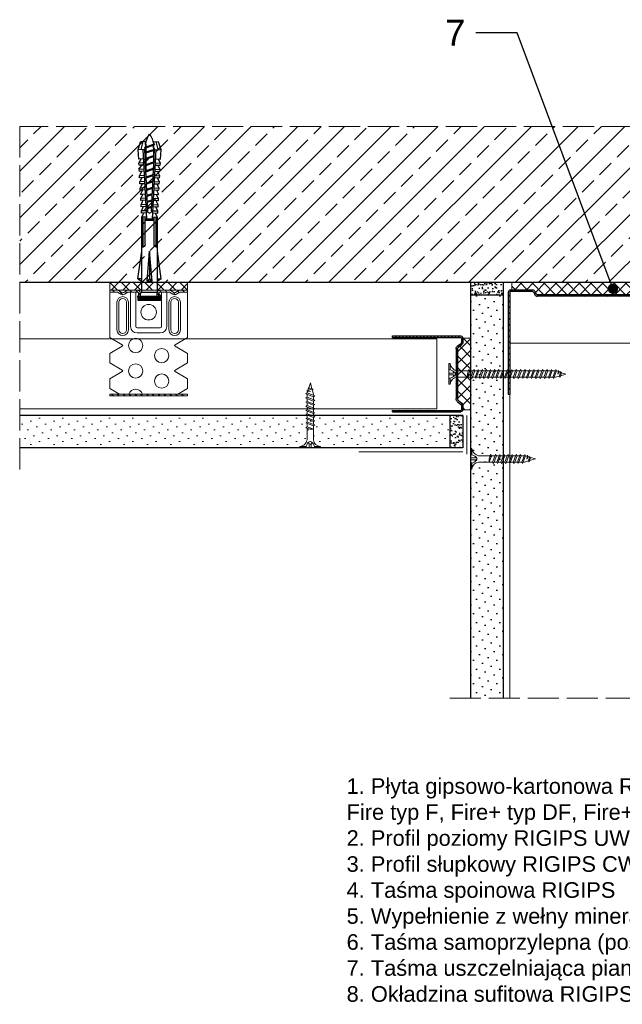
# Model space of a CAD drawing. Header units: millimetres. Extents: x 1839 to 3946, y 484 to 1425.
# Tile 14 of 15: x 3470 to 3702, y 1046 to 1425. Entities that reach past the tile are written whole.
import ezdxf
from ezdxf import colors
from ezdxf.entities.mleader import LeaderData, LeaderLine
from ezdxf.math import Vec2, Vec3

# ---------------------------------------------------------------- set-up
doc = ezdxf.new("R2010")
doc.units = ezdxf.units.MM
doc.linetypes.add('ACAD_ISO02W100', pattern=[15, 12, -3])
for name, color, linetype, lineweight in [('_RIGIPS AKCESORIA', 7, 'Continuous', 18), ('_RIGIPS G-K', 7, 'Continuous', 25), ('_RIGIPS PROFIL', 7, 'Continuous', 18), ('KRESKOWANIE', 7, 'Continuous', 9), ('OPISY', 7, 'Continuous', 9), ('PRZERYWANA', 7, 'ACAD_ISO02W100', 9)]:
    doc.layers.add(name, color=color, linetype=linetype, lineweight=lineweight)
doc.styles.get("Standard").update_dxf_attribs({"font": 'arial.ttf'})

# ---------------------------------------------------------------- blocks, each defined once
blk = doc.blocks.new('UW 100 ULTRASTIL')
h = blk.add_hatch()
h.set_pattern_fill('ANSI31', color=256, scale=0.5, style=0)
h.paths.add_polyline_path([(166.82, 2.35), (89.14, 2.35, 0.286951), (88.24, 1.79), (87.91, 1.11, -0.286951), (87.01, 0.55), (78.78, 0.55, -0.414214), (78.53, 0.8), (78.53, 40), (77.98, 40), (77.98, 0.8, 0.414214), (78.78, 0), (87.35, 0, 0.286951), (88.25, 0.56), (88.58, 1.24, -0.286951), (89.48, 1.8), (166.48, 1.8, -0.286951), (167.38, 1.24), (167.71, 0.56, 0.286951), (168.61, 0), (177.18, 0, 0.414214), (177.98, 0.8), (177.98, 40), (177.43, 40), (177.43, 0.8, -0.414214), (177.18, 0.55), (168.95, 0.55, -0.286951), (168.05, 1.11), (167.72, 1.79, 0.286951)])
for p, q in [((77.98, 0.8), (77.98, 40)), ((77.98, 40), (78.53, 40)), ((78.53, 0.8), (78.53, 40)), ((177.43, 0.8), (177.43, 40)), ((177.98, 40), (177.43, 40)), ((177.98, 0.8), (177.98, 40)), ((78.78, 0.55), (87.01, 0.55)), ((78.78, 0), (87.35, 0)), ((87.91, 1.11), (88.24, 1.79)), ((88.25, 0.56), (88.58, 1.24)), ((89.14, 2.35), (166.82, 2.35)), ((89.48, 1.8), (166.48, 1.8)), ((167.71, 0.56), (167.38, 1.24)), ((168.05, 1.11), (167.72, 1.79)), ((168.61, 0), (177.18, 0)), ((168.95, 0.55), (177.18, 0.55))]:
    blk.add_line(p, q)
for centre, radius, start, end in [((78.78, 0.8), 0.8, 180, 270), ((78.78, 0.8), 0.25, 180, 270), ((87.01, 1.55), 1, 270, 334.0435), ((87.35, 1), 1, 270, 334.0435), ((89.14, 1.35), 1, 90, 154.0435), ((89.48, 0.8), 1, 90, 154.0435), ((166.48, 0.8), 1, 25.9565, 90), ((166.82, 1.35), 1, 25.9565, 90), ((168.61, 1), 1, 205.9565, 270), ((168.95, 1.55), 1, 205.9565, 270), ((177.18, 0.8), 0.8, 270, 0), ((177.18, 0.8), 0.25, 270, 0)]:
    blk.add_arc(centre, radius, start, end)
blk = doc.blocks.new('TN 25')
at = {"layer": '_RIGIPS AKCESORIA'}
for p, q in [((0, -0.84), (0, 7.16)), ((0, 7.16), (0.46, 7.16)), ((0.46, 4.78), (0, 4.78)), ((0.46, 7.16), (0.46, 4.78)), ((1.77, 3.5), (1.77, 4.2)), ((3.02, 4.46), (8.47, 4.46)), ((7.12, 4.46), (7.12, 3.18)), ((8.03, 2.01), (7.12, 4.46)), ((8.47, 4.46), (8.79, 5)), ((9.61, 1.51), (8.47, 4.46)), ((8.79, 5), (9.93, 2.01)), ((9, 4.46), (10.1, 4.46)), ((10.1, 4.46), (10.41, 5)), ((11.23, 1.51), (10.1, 4.46)), ((10.41, 5), (11.56, 2.01)), ((10.62, 4.46), (11.67, 4.46)), ((11.67, 4.46), (11.99, 5)), ((12.81, 1.51), (11.67, 4.46)), ((11.99, 5), (13.14, 2.01)), ((12.2, 4.46), (13.21, 4.46)), ((13.21, 4.46), (13.52, 5)), ((14.34, 1.51), (13.21, 4.46)), ((13.52, 5), (14.67, 2.01)), ((13.73, 4.46), (14.8, 4.46)), ((14.8, 4.46), (15.12, 5)), ((15.94, 1.51), (14.8, 4.46)), ((15.12, 5), (16.26, 2.01)), ((15.33, 4.46), (16.42, 4.46)), ((16.42, 4.46), (16.73, 5)), ((17.55, 1.51), (16.42, 4.46)), ((16.73, 5), (17.88, 2.01)), ((16.94, 4.46), (17.99, 4.46)), ((17.99, 4.46), (18.31, 5)), ((19.13, 1.51), (17.99, 4.46)), ((18.31, 5), (19.45, 2.01)), ((18.52, 4.46), (19.68, 4.46)), ((19.68, 4.46), (20, 5)), ((20.82, 1.51), (19.68, 4.46)), ((20, 5), (21.14, 2.01)), ((20.21, 4.46), (20.7, 4.46)), ((20.7, 4.46), (22.28, 3.98)), ((22.28, 3.98), (22.56, 4.37)), ((22.7, 2.36), (22.28, 3.98)), ((22.56, 4.37), (23.03, 2.71)), ((22.71, 3.85), (25, 3.24)), ((0, 3.5), (1.77, 3.5)), ((0, 2.83), (1.77, 2.83)), ((0.46, 1.64), (0, 1.64)), ((0.46, -0.84), (0.46, 1.64)), ((1.77, 2.83), (1.77, 2.18)), ((7.49, 2.01), (3.55, 2.01)), ((7.12, 3.18), (7.65, 1.53)), ((7.65, 1.53), (8.03, 2.01)), ((9.41, 2.01), (8.03, 2.01)), ((9.93, 2.01), (9.61, 1.51)), ((11.04, 2.01), (9.93, 2.01)), ((11.56, 2.01), (11.23, 1.51)), ((12.61, 2.01), (11.56, 2.01)), ((13.14, 2.01), (12.81, 1.51)), ((14.15, 2.01), (13.14, 2.01)), ((14.67, 2.01), (14.34, 1.51)), ((15.74, 2.01), (14.67, 2.01)), ((16.26, 2.01), (15.94, 1.51)), ((17.36, 2.01), (16.26, 2.01)), ((17.88, 2.01), (17.55, 1.51)), ((18.93, 2.01), (17.88, 2.01)), ((19.45, 2.01), (19.13, 1.51)), ((19.45, 2.01), (20.62, 2.01)), ((21.14, 2.01), (20.82, 1.51)), ((21.14, 2.01), (21.81, 2.12)), ((21.85, 1.83), (21.67, 3.28)), ((21.67, 3.28), (22.14, 2.4)), ((22.14, 2.4), (21.85, 1.83)), ((22.7, 2.36), (22.14, 2.4)), ((23.03, 2.71), (22.7, 2.36)), ((25, 3.24), (23.03, 2.71)), ((0, -0.84), (0.46, -0.84))]:
    blk.add_line(p, q, dxfattribs=at)
for centre, major_axis, ratio, start_param, end_param in [((3.09, 7.67), (0.17, 3.2), 0.826134, 1.773653, 3.180586), ((-0.04, 0.9), (0, 3.93), 0.848176, -0.720942, -0.151112), ((1.66, 3.18), (0, 0.895), 0.848176, -1.552777, -0.720942), ((3.37, -1.57), (0.28, 3.57), 0.832181, 0.035984, 1.430787), ((-2.73, 15.91), (0, 14.76), 0.848176, 3.399396, 3.475072), ((0.59, 4.62), (0, 2.81), 0.848176, 3.475072, 3.862535), ((1.66, 3.18), (0, 0.895), 0.848176, 3.862535, 4.730408)]:
    blk.add_ellipse(centre, major_axis=major_axis, ratio=ratio, start_param=start_param, end_param=end_param, dxfattribs=at)
blk = doc.blocks.new('ES60 zagiety')
at = {"layer": '_RIGIPS AKCESORIA'}
h = blk.add_hatch(dxfattribs=at)
h.set_pattern_fill('ANSI31', color=256, scale=0.5, style=0)
h.paths.add_polyline_path([(484.4, 147.75, -0.133214), (484.77, 147.85), (487.37, 147.85), (487.37, 148.6), (484.77, 148.6, 0.133214), (484.02, 148.4), (482.75, 147.66, -0.271242), (481.99, 147.66), (480.73, 148.4, 0.133214), (479.97, 148.6), (477.02, 148.6), (476.77, 148.6, 0.414214), (475.52, 147.35), (475.52, 145.8), (476.27, 145.8), (476.27, 147.35, -0.414214), (476.77, 147.85), (479.97, 147.85, -0.133214), (480.35, 147.75), (481.61, 147.01, 0.271242), (483.13, 147.01)])
h.paths.add_polyline_path([(467.97, 148.6), (464.77, 148.6, 0.133214), (464.02, 148.4), (462.75, 147.66, -0.271242), (461.99, 147.66), (460.73, 148.4, 0.133214), (459.97, 148.6), (457.37, 148.6), (457.37, 147.85), (459.97, 147.85, -0.133214), (460.35, 147.75), (461.61, 147.01, 0.271242), (463.13, 147.01), (464.4, 147.75, -0.133214), (464.77, 147.85), (467.97, 147.85, -0.414214), (468.47, 147.35), (468.47, 145.8), (469.22, 145.8), (469.22, 147.35, 0.414214)])
h = blk.add_hatch(dxfattribs=at)
h.set_pattern_fill('ANSI31', color=256, scale=0.5, style=0)
h.paths.add_polyline_path([(487.37, 108.6), (457.37, 108.6), (457.37, 107.85), (487.37, 107.85)])
at = {"layer": '_RIGIPS AKCESORIA', "linetype": 'Continuous'}
for p, q in [((457.37, 148.6), (487.37, 148.6)), ((457.37, 147.85), (457.37, 148.6)), ((459.97, 147.85), (457.37, 147.85)), ((457.37, 130.36), (457.37, 147.85)), ((461.99, 147.66), (460.73, 148.4)), ((464.02, 148.4), (462.75, 147.66)), ((467.97, 147.85), (464.77, 147.85)), ((465.42, 134.6), (465.42, 147.85)), ((467.42, 147.85), (467.42, 134.6)), ((476.77, 147.85), (479.97, 147.85)), ((487.37, 148.6), (477.02, 148.6)), ((477.32, 147.85), (477.32, 134.6)), ((479.32, 134.6), (479.32, 147.85)), ((480.73, 148.4), (481.99, 147.66)), ((482.75, 147.66), (484.02, 148.4)), ((484.77, 147.85), (487.37, 147.85)), ((487.37, 147.85), (487.37, 148.6)), ((487.37, 130.36), (487.37, 147.85)), ((461.61, 147.01), (460.35, 147.75)), ((463.13, 147.01), (464.4, 147.75)), ((468.47, 145.8), (468.47, 147.35)), ((476.27, 145.8), (468.47, 145.8)), ((469.22, 147.35), (469.22, 145.8)), ((475.52, 147.35), (475.52, 145.8)), ((475.52, 145.8), (476.27, 145.8)), ((476.27, 145.8), (476.27, 147.35)), ((481.61, 147.01), (480.35, 147.75)), ((483.13, 147.01), (484.4, 147.75)), ((460.17, 143.9), (460.17, 133.3)), ((460.92, 133.3), (460.92, 143.9)), ((463.82, 143.9), (463.82, 133.3)), ((464.57, 143.9), (464.57, 133.3)), ((480.17, 143.9), (480.17, 133.3)), ((480.92, 143.9), (480.92, 133.3)), ((483.82, 133.3), (483.82, 143.9)), ((484.57, 143.9), (484.57, 133.3)), ((476.82, 134.1), (467.92, 134.1)), ((457.37, 130.36), (462.22, 127.56)), ((467.92, 132.1), (476.82, 132.1)), ((487.37, 130.36), (482.52, 127.56)), ((457.37, 124.24), (462.22, 127.04)), ((487.37, 124.24), (482.52, 127.04)), ((457.37, 120.56), (457.37, 124.24)), ((487.37, 120.56), (487.37, 124.24)), ((457.37, 120.56), (462.22, 117.76)), ((487.37, 120.56), (482.52, 117.76)), ((457.37, 114.44), (462.22, 117.24)), ((457.37, 110.76), (457.37, 114.44)), ((487.37, 114.44), (482.52, 117.24)), ((487.37, 110.76), (487.37, 114.44)), ((457.37, 110.76), (461.11, 108.6)), ((487.37, 110.76), (483.63, 108.6))]:
    blk.add_line(p, q, dxfattribs=at)
at = {"layer": '_RIGIPS AKCESORIA'}
for p, q in [((457.37, 108.6), (487.37, 108.6)), ((457.37, 108.6), (457.37, 107.85)), ((457.37, 107.85), (487.37, 107.85)), ((487.37, 108.6), (487.37, 107.85))]:
    blk.add_line(p, q, dxfattribs=at)
at = {"layer": '_RIGIPS AKCESORIA', "linetype": 'Continuous', "extrusion": (0, 0, -1)}
for centre, radius in [((-472.37, 140.1), 3), ((-477.37, 127.3), 2.75), ((-477.37, 117.5), 2.75)]:
    blk.add_circle(centre, radius, dxfattribs=at)
at = {"layer": '_RIGIPS AKCESORIA', "linetype": 'Continuous'}
for centre in [(467.37, 123.4), (467.37, 113.6)]:
    blk.add_circle(centre, 2.75, dxfattribs=at)
for centre, radius, start, end in [((459.97, 147.1), 1.5, 59.6482, 90), ((459.97, 147.1), 0.75, 59.6482, 90), ((464.77, 147.1), 1.5, 90, 120.3518), ((467.97, 147.35), 1.25, 0, 90), ((467.97, 147.35), 0.5, 0, 90), ((476.77, 147.35), 1.25, 90, 180), ((479.97, 147.1), 0.75, 59.6482, 90), ((462.37, 143.9), 2.2, 0, 180), ((482.37, 143.9), 1.45, 0, 180), ((482.37, 148.3), 1.5, 239.6482, 300.3518), ((482.37, 148.3), 0.75, 239.6482, 300.3518), ((462.37, 133.3), 2.2, 180, 360), ((467.92, 134.6), 0.5, 180, 270), ((476.82, 134.6), 2.5, 270, 360), ((482.37, 133.3), 1.45, 180, 0), ((462.07, 127.3), 0.3, 300, 60), ((462.07, 117.5), 0.3, 300, 60)]:
    blk.add_arc(centre, radius, start, end, dxfattribs=at)
at = {"layer": '_RIGIPS AKCESORIA', "linetype": 'Continuous', "extrusion": (0, 0, -1)}
for centre, radius, start, end in [((-464.77, 147.1), 0.75, 59.6482, 90), ((-476.77, 147.35), 0.5, 0, 90), ((-479.97, 147.1), 1.5, 90, 120.3518), ((-484.77, 147.1), 1.5, 59.6482, 90), ((-484.77, 147.1), 0.75, 59.6482, 90), ((-462.37, 143.9), 1.45, 0, 180), ((-462.37, 148.3), 1.5, 239.6482, 300.3518), ((-462.37, 148.3), 0.75, 239.6482, 300.3518), ((-482.37, 143.9), 2.2, 0, 180), ((-462.37, 133.3), 1.45, 180, 0), ((-467.92, 134.6), 2.5, 270, 360), ((-467.92, 134.6), 0.5, 270, 360), ((-476.82, 134.6), 0.5, 180, 270), ((-482.37, 133.3), 2.2, 180, 360), ((-482.67, 127.3), 0.3, 300, 60), ((-482.67, 117.5), 0.3, 300, 60), ((-477.37, 107.7), 2.75, 19.1033, 160.8967)]:
    blk.add_arc(centre, radius, start, end, dxfattribs=at)
blk = doc.blocks.new('kolek rozprezny komplet 60')
for p, q in [((393.81, 219.85), (390.76, 218.91)), ((393.68, 217.35), (393.81, 219.85)), ((397.41, 219.66), (393.81, 219.85)), ((443.47, 219.95), (432.8, 218.45)), ((443.47, 218.45), (443.47, 219.95)), ((443.47, 219.95), (444.34, 218.45)), ((450.17, 219.95), (448.67, 218.45)), ((450.17, 219.95), (450.17, 210.95)), ((450.67, 219.95), (450.17, 219.95)), ((450.67, 219.95), (450.67, 210.95)), ((450.67, 219.35), (451.17, 219.95)), ((451.17, 219.95), (451.67, 219.95)), ((451.17, 219.95), (451.17, 210.95)), ((451.67, 219.95), (451.67, 210.95)), ((390.66, 217.01), (390.76, 218.91)), ((393.15, 216.88), (390.66, 217.01)), ((393.75, 218.75), (390.71, 217.96)), ((391.67, 216.95), (392.67, 216.95)), ((392.67, 216.95), (391.67, 213.95)), ((392.67, 216.95), (392.07, 213.95)), ((393.07, 216.95), (392.07, 213.95)), ((392.67, 216.95), (393.04, 217.45)), ((393.07, 216.95), (393.04, 217.45)), ((393.07, 216.95), (394.67, 216.95)), ((394.67, 216.95), (393.67, 213.95)), ((417.38, 216.11), (393.68, 217.35)), ((420.47, 216.55), (393.71, 217.95)), ((394.67, 216.95), (394.07, 213.95)), ((395.07, 216.95), (394.07, 213.95)), ((394.67, 216.95), (394.92, 217.29)), ((395.07, 216.95), (395.05, 217.28)), ((395.07, 216.95), (397.07, 216.95)), ((397.07, 216.95), (396.07, 213.95)), ((397.07, 216.95), (396.47, 213.95)), ((397.47, 216.95), (396.47, 213.95)), ((397.07, 216.95), (397.23, 217.17)), ((397.31, 217.76), (397.41, 219.66)), ((397.47, 216.95), (397.46, 217.16)), ((397.47, 216.95), (399.47, 216.95)), ((397.67, 217.14), (397.71, 217.74)), ((399, 219.58), (397.82, 218.98)), ((398.47, 217.1), (398.5, 217.7)), ((399.47, 216.95), (398.47, 213.95)), ((399.47, 216.95), (398.87, 213.95)), ((399.87, 216.95), (398.87, 213.95)), ((398.9, 217.68), (399, 219.58)), ((399.8, 219.54), (399, 219.58)), ((399.47, 216.95), (399.55, 217.05)), ((399.7, 217.64), (399.8, 219.54)), ((399.87, 216.95), (399.87, 217.03)), ((399.87, 216.95), (401.38, 216.95)), ((400.07, 217.02), (400.1, 217.62)), ((401.4, 219.45), (400.22, 218.85)), ((400.87, 216.98), (400.9, 217.58)), ((401.87, 216.92), (400.87, 213.95)), ((401.87, 216.92), (401.27, 213.95)), ((402.26, 216.9), (401.27, 213.95)), ((401.3, 217.56), (401.4, 219.45)), ((402.2, 219.41), (401.4, 219.45)), ((402.1, 217.51), (402.2, 219.41)), ((402.47, 216.89), (402.5, 217.49)), ((403.8, 219.33), (402.61, 218.72)), ((403.27, 216.85), (403.3, 217.45)), ((404.22, 216.8), (403.31, 214.05)), ((403.7, 217.43), (403.8, 219.33)), ((404.24, 216.8), (403.7, 214.07)), ((404.62, 216.78), (403.72, 214.07)), ((404.6, 219.29), (403.8, 219.33)), ((404.5, 217.39), (404.6, 219.29)), ((404.86, 216.77), (404.9, 217.37)), ((406.19, 219.2), (405.01, 218.6)), ((405.66, 216.73), (405.69, 217.32)), ((406.58, 216.68), (405.75, 214.18)), ((406.09, 217.3), (406.19, 219.2)), ((406.62, 216.68), (406.12, 214.2)), ((406.98, 216.66), (406.16, 214.2)), ((406.99, 219.16), (406.19, 219.2)), ((406.89, 217.26), (406.99, 219.16)), ((407.26, 216.64), (407.29, 217.24)), ((408.59, 219.08), (407.41, 218.47)), ((408.06, 216.6), (408.09, 217.2)), ((408.94, 216.55), (408.19, 214.31)), ((408.49, 217.18), (408.59, 219.08)), ((408.99, 216.55), (408.55, 214.33)), ((409.39, 219.03), (408.59, 219.08)), ((409.34, 216.53), (408.6, 214.33)), ((409.29, 217.14), (409.39, 219.03)), ((409.66, 216.52), (409.69, 217.12)), ((410.99, 218.95), (409.8, 218.35)), ((410.46, 216.47), (410.49, 217.07)), ((411.3, 216.43), (410.64, 214.44)), ((410.89, 217.05), (410.99, 218.95)), ((411.37, 216.43), (410.98, 214.45)), ((411.69, 216.41), (411.04, 214.46)), ((412.59, 218.87), (411.4, 218.26)), ((412.05, 216.39), (412.09, 216.99)), ((412.49, 216.97), (412.59, 218.87)), ((413.38, 218.82), (412.59, 218.87)), ((412.85, 216.35), (412.89, 216.95)), ((413.66, 216.31), (413.08, 214.56)), ((413.28, 216.93), (413.38, 218.82)), ((413.75, 216.3), (413.4, 214.58)), ((414.05, 216.29), (413.49, 214.58)), ((414.98, 218.74), (413.8, 218.14)), ((414.45, 216.27), (414.48, 216.86)), ((414.88, 216.84), (414.98, 218.74)), ((415.78, 218.7), (414.98, 218.74)), ((415.25, 216.22), (415.28, 216.82)), ((416.02, 216.18), (415.52, 214.69)), ((415.68, 216.8), (415.78, 218.7)), ((416.12, 216.18), (415.83, 214.71)), ((416.41, 216.16), (415.93, 214.71)), ((417.38, 218.62), (416.2, 218.01)), ((417.28, 216.72), (417.38, 218.62)), ((418.18, 218.57), (417.38, 218.62)), ((418.08, 216.68), (418.18, 218.57)), ((419.78, 218.49), (418.59, 217.89)), ((419.68, 216.59), (419.78, 218.49)), ((430.17, 217.15), (419.71, 217.15)), ((431.37, 217.95), (419.75, 217.95)), ((448.67, 218.45), (419.77, 218.45)), ((420.47, 217.15), (420.47, 213.75)), ((420.67, 217.15), (420.67, 213.75)), ((420.87, 217.15), (420.87, 213.75)), ((444.34, 216.37), (432.8, 215.45)), ((444.34, 216.37), (443.47, 215.45)), ((444.34, 214.53), (444.34, 216.37)), ((448.67, 218.45), (448.67, 212.45)), ((448.67, 216.95), (448.67, 213.95)), ((393.15, 214.02), (390.66, 213.89)), ((390.66, 213.89), (390.76, 211.99)), ((393.75, 212.15), (390.71, 212.94)), ((391.67, 213.95), (391.71, 213.45)), ((391.71, 213.45), (392.07, 213.95)), ((392.07, 213.95), (393.67, 213.95)), ((393.67, 213.95), (393.7, 213.55)), ((417.38, 214.79), (393.68, 213.55)), ((393.68, 213.55), (393.81, 211.05)), ((420.47, 214.35), (393.71, 212.95)), ((393.78, 213.55), (394.07, 213.95)), ((394.07, 213.95), (396.07, 213.95)), ((396.07, 213.95), (396.09, 213.67)), ((396.28, 213.68), (396.47, 213.95)), ((396.47, 213.95), (398.47, 213.95)), ((397.31, 213.14), (397.41, 211.24)), ((397.67, 213.76), (397.71, 213.16)), ((398.47, 213.95), (398.48, 213.8)), ((398.47, 213.8), (398.5, 213.2)), ((398.77, 213.81), (398.87, 213.95)), ((398.87, 213.95), (400.87, 213.95)), ((398.9, 213.22), (399, 211.32)), ((399.7, 213.26), (399.8, 211.36)), ((400.07, 213.88), (400.1, 213.28)), ((400.87, 213.95), (400.88, 213.92)), ((400.87, 213.92), (400.9, 213.32)), ((401.27, 213.95), (401.38, 213.95)), ((401.27, 213.94), (401.27, 213.95)), ((401.3, 213.35), (401.4, 211.45)), ((402.1, 213.39), (402.2, 211.49)), ((402.47, 214.01), (402.5, 213.41)), ((403.8, 211.57), (402.61, 212.18)), ((403.27, 214.05), (403.3, 213.45)), ((403.7, 213.47), (403.8, 211.57)), ((404.5, 213.51), (404.6, 211.62)), ((404.86, 214.13), (404.9, 213.53)), ((406.19, 211.7), (405.01, 212.3)), ((405.66, 214.17), (405.69, 213.58)), ((406.09, 213.6), (406.19, 211.7)), ((406.89, 213.64), (406.99, 211.74)), ((407.26, 214.26), (407.29, 213.66)), ((408.59, 211.82), (407.41, 212.43)), ((408.06, 214.3), (408.09, 213.7)), ((408.49, 213.72), (408.59, 211.82)), ((409.29, 213.76), (409.39, 211.87)), ((409.66, 214.38), (409.69, 213.79)), ((410.99, 211.95), (409.8, 212.55)), ((410.46, 214.43), (410.49, 213.83)), ((410.89, 213.85), (410.99, 211.95)), ((412.59, 212.03), (411.4, 212.64)), ((412.05, 214.51), (412.09, 213.91)), ((412.49, 213.93), (412.59, 212.03)), ((412.85, 214.55), (412.89, 213.95)), ((413.28, 213.97), (413.38, 212.08)), ((414.98, 212.16), (413.8, 212.76)), ((414.45, 214.64), (414.48, 214.04)), ((414.88, 214.06), (414.98, 212.16)), ((415.78, 212.2), (414.98, 212.16)), ((415.25, 214.68), (415.28, 214.08)), ((415.68, 214.1), (415.78, 212.2)), ((417.38, 212.29), (416.2, 212.89)), ((417.28, 214.18), (417.38, 212.29)), ((418.18, 212.33), (417.38, 212.29)), ((418.22, 215.58), (418.01, 214.95)), ((418.08, 214.22), (418.18, 212.33)), ((419.78, 212.41), (418.59, 213.01)), ((419.68, 214.31), (419.78, 212.41)), ((430.17, 213.75), (419.71, 213.75)), ((431.37, 212.95), (419.75, 212.95)), ((448.67, 212.45), (419.77, 212.45)), ((432.8, 215.45), (443.47, 215.45)), ((444.34, 214.53), (432.8, 215.45)), ((443.47, 210.95), (432.8, 212.45)), ((444.34, 214.53), (443.47, 215.45)), ((443.47, 212.45), (443.47, 210.95)), ((443.47, 210.95), (444.34, 212.45)), ((450.17, 210.95), (448.67, 212.45)), ((393.81, 211.05), (390.76, 211.99)), ((397.41, 211.24), (393.81, 211.05)), ((399, 211.32), (397.82, 211.93)), ((399.8, 211.36), (399, 211.32)), ((401.4, 211.45), (400.22, 212.05)), ((402.2, 211.49), (401.4, 211.45)), ((404.6, 211.62), (403.8, 211.57)), ((406.99, 211.74), (406.19, 211.7)), ((409.39, 211.87), (408.59, 211.82)), ((413.38, 212.08), (412.59, 212.03)), ((450.67, 210.95), (450.17, 210.95)), ((450.67, 211.55), (451.17, 210.95)), ((451.17, 210.95), (451.67, 210.95))]:
    blk.add_line(p, q)
for centre, radius, start, end in [((393.41, 206.24), 10.85, 99.2038, 121.9083), ((393.65, 216.85), 0.5, 87, 177), ((397.68, 219.24), 0.3, 177, 297), ((400.08, 219.12), 0.3, 177, 297), ((402.48, 218.99), 0.3, 177, 297), ((404.87, 218.87), 0.3, 177, 297), ((407.27, 218.74), 0.3, 177, 297), ((409.67, 218.61), 0.3, 177, 297), ((411.27, 218.53), 0.3, 177, 297), ((413.66, 218.41), 0.3, 177, 297), ((416.06, 218.28), 0.3, 177, 297), ((417.55, 215.45), 0.682, 255.8604, 104.1386), ((418.46, 218.15), 0.3, 177, 297), ((422.67, 216.95), 1, 90, 168.463), ((430.17, 218.45), 1.3, 270, 0), ((393.41, 224.66), 10.85, 238.0917, 260.7962), ((393.65, 214.05), 0.5, 183, 273), ((402.48, 211.91), 0.3, 63, 183), ((404.87, 212.03), 0.3, 63, 183), ((407.27, 212.16), 0.3, 63, 183), ((409.67, 212.29), 0.3, 63, 183), ((411.27, 212.37), 0.3, 63, 183), ((413.66, 212.5), 0.3, 63, 183), ((416.06, 212.62), 0.3, 63, 183), ((418.46, 212.75), 0.3, 63, 183), ((422.67, 213.95), 1, 191.537, 270), ((430.17, 212.45), 1.3, 0, 90), ((397.68, 211.66), 0.3, 63, 183), ((400.08, 211.78), 0.3, 63, 183)]:
    blk.add_arc(centre, radius, start, end)
blk = doc.blocks.new('UD 30 ULTRASTIL')
h = blk.add_hatch()
h.set_pattern_fill('ANSI31', color=256, scale=0.3, style=0)
h.paths.add_polyline_path([(684.71, 712.9), (658.51, 712.9, 0.414214), (657.71, 712.1), (657.71, 710.25, 0.236068), (658.03, 709.61), (659.39, 708.59, -0.236068), (659.71, 707.95), (659.71, 688.65, -0.236068), (659.39, 688.01), (658.03, 686.99, 0.236068), (657.71, 686.35), (657.71, 684.5, 0.414214), (658.51, 683.7), (684.71, 683.7), (684.71, 684.25), (658.51, 684.25, -0.414214), (658.26, 684.5), (658.26, 686.35, -0.236068), (658.36, 686.55), (659.72, 687.57, 0.236068), (660.26, 688.65), (660.26, 707.95, 0.236068), (659.72, 709.03), (658.36, 710.05, -0.236068), (658.26, 710.25), (658.26, 712.1, -0.414214), (658.51, 712.35), (684.71, 712.35)])
for p, q in [((684.71, 712.9), (658.51, 712.9)), ((684.71, 712.35), (658.51, 712.35)), ((684.71, 712.35), (684.71, 712.9)), ((657.71, 712.1), (657.71, 710.25)), ((659.39, 708.59), (658.03, 709.61)), ((658.26, 712.1), (658.26, 710.25)), ((659.72, 709.03), (658.36, 710.05)), ((659.71, 707.95), (659.71, 688.65)), ((660.26, 707.95), (660.26, 688.65)), ((657.71, 686.35), (657.71, 684.5)), ((659.39, 688.01), (658.03, 686.99)), ((658.26, 686.35), (658.26, 684.5)), ((659.72, 687.57), (658.36, 686.55)), ((684.71, 684.25), (658.51, 684.25)), ((684.71, 683.7), (658.51, 683.7)), ((684.71, 683.7), (684.71, 684.25))]:
    blk.add_line(p, q)
for centre, radius, start, end in [((658.51, 712.1), 0.8, 90, 180), ((658.51, 712.1), 0.25, 90, 180), ((658.51, 710.25), 0.8, 180, 233.1301), ((658.51, 710.25), 0.25, 180, 233.1301), ((658.91, 707.95), 0.8, 0, 53.1301), ((658.91, 707.95), 1.35, 0, 53.1301), ((658.51, 686.35), 0.8, 126.8699, 180), ((658.51, 686.35), 0.25, 126.8699, 180), ((658.91, 688.65), 0.8, 306.8699, 0), ((658.91, 688.65), 1.35, 306.8699, 0), ((658.51, 684.5), 0.8, 180, 270), ((658.51, 684.5), 0.25, 180, 270)]:
    blk.add_arc(centre, radius, start, end)
blk = doc.blocks.new('TN 45')
at = {"layer": '_RIGIPS AKCESORIA'}
for p, q in [((0, -0.84), (0, 7.16)), ((0, 7.16), (0.46, 7.16)), ((0.46, 4.78), (0, 4.78)), ((0.46, 7.16), (0.46, 4.78)), ((1.77, 3.5), (1.77, 4.2)), ((3.02, 4.46), (8.47, 4.46)), ((7.12, 4.46), (7.12, 3.18)), ((8.03, 2.01), (7.12, 4.46)), ((8.47, 4.46), (8.79, 5)), ((9.61, 1.51), (8.47, 4.46)), ((8.79, 5), (9.93, 2.01)), ((9, 4.46), (10.1, 4.46)), ((10.1, 4.46), (10.41, 5)), ((11.23, 1.51), (10.1, 4.46)), ((10.41, 5), (11.56, 2.01)), ((10.62, 4.46), (11.67, 4.46)), ((11.67, 4.46), (11.99, 5)), ((12.81, 1.51), (11.67, 4.46)), ((11.99, 5), (13.14, 2.01)), ((12.2, 4.46), (13.21, 4.46)), ((13.21, 4.46), (13.52, 5)), ((14.34, 1.51), (13.21, 4.46)), ((13.52, 5), (14.67, 2.01)), ((13.73, 4.46), (14.8, 4.46)), ((14.8, 4.46), (15.12, 5)), ((15.94, 1.51), (14.8, 4.46)), ((15.12, 5), (16.26, 2.01)), ((15.33, 4.46), (16.42, 4.46)), ((16.42, 4.46), (16.73, 5)), ((17.55, 1.51), (16.42, 4.46)), ((16.73, 5), (17.88, 2.01)), ((16.94, 4.46), (17.99, 4.46)), ((17.99, 4.46), (18.31, 5)), ((19.13, 1.51), (17.99, 4.46)), ((18.31, 5), (19.45, 2.01)), ((18.52, 4.46), (19.68, 4.46)), ((19.68, 4.46), (20, 5)), ((20.82, 1.51), (19.68, 4.46)), ((20, 5), (21.14, 2.01)), ((20.21, 4.46), (21.37, 4.46)), ((21.37, 4.46), (21.69, 5)), ((22.51, 1.51), (21.37, 4.46)), ((21.69, 5), (22.83, 2.01)), ((21.9, 4.46), (23.06, 4.46)), ((23.06, 4.46), (23.38, 5)), ((24.2, 1.51), (23.06, 4.46)), ((23.38, 5), (24.52, 2.01)), ((23.59, 4.46), (24.75, 4.46)), ((24.75, 4.46), (25.07, 5)), ((25.89, 1.51), (24.75, 4.46)), ((25.07, 5), (26.21, 2.01)), ((25.28, 4.46), (26.44, 4.46)), ((26.44, 4.46), (26.76, 5)), ((27.58, 1.51), (26.44, 4.46)), ((26.76, 5), (27.9, 2.01)), ((26.96, 4.46), (28.13, 4.46)), ((28.13, 4.46), (28.45, 5)), ((29.27, 1.51), (28.13, 4.46)), ((28.45, 5), (29.59, 2.01)), ((28.65, 4.46), (29.82, 4.46)), ((29.82, 4.46), (30.14, 5)), ((30.96, 1.51), (29.82, 4.46)), ((30.14, 5), (31.28, 2.01)), ((30.34, 4.46), (31.51, 4.46)), ((31.51, 4.46), (31.83, 5)), ((32.65, 1.51), (31.51, 4.46)), ((31.83, 5), (32.97, 2.01)), ((32.03, 4.46), (33.2, 4.46)), ((33.2, 4.46), (33.52, 5)), ((34.34, 1.51), (33.2, 4.46)), ((33.52, 5), (34.66, 2.01)), ((33.72, 4.46), (34.89, 4.46)), ((34.89, 4.46), (35.21, 5)), ((36.03, 1.51), (34.89, 4.46)), ((35.21, 5), (36.35, 2.01)), ((35.41, 4.46), (36.58, 4.46)), ((36.58, 4.46), (36.9, 5)), ((37.72, 1.51), (36.58, 4.46)), ((36.9, 5), (38.04, 2.01)), ((37.1, 4.46), (38.27, 4.46)), ((38.27, 4.46), (38.59, 5)), ((39.41, 1.51), (38.27, 4.46)), ((38.59, 5), (39.73, 2.01)), ((38.79, 4.46), (39.96, 4.46)), ((39.96, 4.46), (40.28, 5)), ((41.1, 1.51), (39.96, 4.46)), ((40.28, 5), (41.42, 2.01)), ((40.48, 4.46), (40.98, 4.46)), ((40.98, 4.46), (42.56, 3.98)), ((42.56, 3.98), (42.84, 4.37)), ((42.98, 2.36), (42.56, 3.98)), ((42.84, 4.37), (43.31, 2.71)), ((42.99, 3.85), (45, 3.24)), ((0, 3.5), (1.77, 3.5)), ((0, 2.83), (1.77, 2.83)), ((0.46, 1.64), (0, 1.64)), ((0.46, -0.84), (0.46, 1.64)), ((1.77, 2.83), (1.77, 2.18)), ((7.49, 2.01), (3.55, 2.01)), ((7.12, 3.18), (7.65, 1.53)), ((7.65, 1.53), (8.03, 2.01)), ((9.41, 2.01), (8.03, 2.01)), ((9.93, 2.01), (9.61, 1.51)), ((11.04, 2.01), (9.93, 2.01)), ((11.56, 2.01), (11.23, 1.51)), ((12.61, 2.01), (11.56, 2.01)), ((13.14, 2.01), (12.81, 1.51)), ((14.15, 2.01), (13.14, 2.01)), ((14.67, 2.01), (14.34, 1.51)), ((15.74, 2.01), (14.67, 2.01)), ((16.26, 2.01), (15.94, 1.51)), ((17.36, 2.01), (16.26, 2.01)), ((17.88, 2.01), (17.55, 1.51)), ((18.93, 2.01), (17.88, 2.01)), ((19.45, 2.01), (19.13, 1.51)), ((19.45, 2.01), (20.62, 2.01)), ((20.62, 2.01), (19.57, 2.01)), ((21.14, 2.01), (20.82, 1.51)), ((21.14, 2.01), (22.31, 2.01)), ((22.31, 2.01), (21.26, 2.01)), ((22.83, 2.01), (22.51, 1.51)), ((22.83, 2.01), (24, 2.01)), ((24, 2.01), (22.95, 2.01)), ((24.52, 2.01), (24.2, 1.51)), ((24.52, 2.01), (25.69, 2.01)), ((25.69, 2.01), (24.64, 2.01)), ((26.21, 2.01), (25.89, 1.51)), ((26.21, 2.01), (27.38, 2.01)), ((27.38, 2.01), (26.33, 2.01)), ((27.9, 2.01), (27.58, 1.51)), ((27.9, 2.01), (29.07, 2.01)), ((29.07, 2.01), (28.02, 2.01)), ((29.59, 2.01), (29.27, 1.51)), ((29.59, 2.01), (30.76, 2.01)), ((30.76, 2.01), (29.71, 2.01)), ((31.28, 2.01), (30.96, 1.51)), ((31.28, 2.01), (32.45, 2.01)), ((32.45, 2.01), (31.4, 2.01)), ((32.97, 2.01), (32.65, 1.51)), ((32.97, 2.01), (34.14, 2.01)), ((34.14, 2.01), (33.09, 2.01)), ((34.66, 2.01), (34.34, 1.51)), ((34.66, 2.01), (35.83, 2.01)), ((35.83, 2.01), (34.78, 2.01)), ((36.35, 2.01), (36.03, 1.51)), ((36.35, 2.01), (37.52, 2.01)), ((37.52, 2.01), (36.47, 2.01)), ((38.04, 2.01), (37.72, 1.51)), ((38.04, 2.01), (39.21, 2.01)), ((39.21, 2.01), (38.16, 2.01)), ((39.73, 2.01), (39.41, 1.51)), ((39.73, 2.01), (40.9, 2.01)), ((41.42, 2.01), (41.1, 1.51)), ((41.42, 2.01), (42.09, 2.12)), ((42.13, 1.83), (41.95, 3.28)), ((41.95, 3.28), (42.42, 2.4)), ((42.42, 2.4), (42.13, 1.83)), ((42.98, 2.36), (42.42, 2.4)), ((43.31, 2.71), (42.98, 2.36)), ((45, 3.24), (43.31, 2.71)), ((0, -0.84), (0.46, -0.84))]:
    blk.add_line(p, q, dxfattribs=at)
for centre, major_axis, ratio, start_param, end_param in [((3.09, 7.67), (0.17, 3.2), 0.826134, 1.773653, 3.180586), ((-0.04, 0.9), (0, 3.93), 0.848176, -0.720942, -0.151112), ((1.66, 3.18), (0, 0.895), 0.848176, -1.552777, -0.720942), ((3.37, -1.57), (0.28, 3.57), 0.832181, 0.035984, 1.430787), ((-2.73, 15.91), (0, 14.76), 0.848176, 3.399396, 3.475072), ((0.59, 4.62), (0, 2.81), 0.848176, 3.475072, 3.862535), ((1.66, 3.18), (0, 0.895), 0.848176, 3.862535, 4.730408)]:
    blk.add_ellipse(centre, major_axis=major_axis, ratio=ratio, start_param=start_param, end_param=end_param, dxfattribs=at)
blk = doc.blocks.new('_Dot')
at = {"color": 0, "linetype": 'ByBlock', "lineweight": -2}
blk.add_line((-0.5, 0), (-1, 0), dxfattribs=at)
at = {"color": 0, "linetype": 'ByBlock', "const_width": 0.5}
blk.add_lwpolyline([(-0.25, 0, 1), (0.25, 0, 1)], format="xyb", close=True, dxfattribs=at)

msp = doc.modelspace()

# ---------------------------------------------------------------- hatches: boundary and pattern name
at = {"layer": '_RIGIPS AKCESORIA'}
h = msp.add_hatch(dxfattribs=at)
h.set_pattern_fill('ANSI37', color=256, style=0)
h.set_pattern_definition([(135, (5698.764, -153.6726), (2.245064, 2.245064), []), (45, (5698.764, -153.6726), (2.245064, -2.245064), [])])
h.paths.add_polyline_path([(3638.56, 1298.53, -0.236068), (3638.88, 1299.17), (3640.24, 1300.19, 0.236068), (3640.56, 1300.83), (3640.56, 1302.68), (3643.56, 1302.68), (3643.56, 1275.08), (3640.56, 1275.08), (3640.56, 1276.93, 0.236068), (3640.24, 1277.57), (3638.88, 1278.59, -0.236068), (3638.56, 1279.23)])
at = {"layer": '_RIGIPS G-K'}
h = msp.add_hatch(dxfattribs=at)
h.set_pattern_fill('AR-SAND', color=256, scale=0.05, angle=180, style=0)
h.set_pattern_definition([(217.5, (5306.3354, 2758.2575), (0.0800016, -2.4470662), [0, -1.9304, 0, -2.159, 0, -2.06375]), (187.5, (5306.3354, 2758.2575), (-2.2476164, -3.5841255), [0, -1.0414, 0, -1.7399, 0, -0.66675]), (147.5, (5307.8975, 2758.2575), (-3.9549619, -0.007186), [0, -0.635, 0, -2.286, 0, -2.9845]), (137.5, (5307.8975, 2758.2575), (-3.817782, -1.1146466), [0, -0.3175, 0, -1.4986, 0, -1.7145])])
h.paths.add_polyline_path([(3643.56, 1319.13), (3656.06, 1319.13), (3656.06, 1324.13), (3643.56, 1324.13)])
h = msp.add_hatch(dxfattribs=at)
h.set_pattern_fill('DOTS', color=256, scale=2, angle=225, style=0)
h.set_pattern_definition([(225, (777.7856, 0), (1.122532, -3.367596), [0, -3.175])])
h.paths.add_polyline_path([(3656.06, 1319.13), (3643.56, 1319.13), (3643.56, 1164.13), (3656.06, 1164.13)])
h = msp.add_hatch(dxfattribs=at)
h.set_pattern_fill('AR-SAND', color=256, scale=0.05, style=0)
h.set_pattern_definition([(217.5, (5655.0973, 2363.3125), (0.0800016, -2.4470662), [0, -1.9304, 0, -2.159, 0, -2.06375]), (187.5, (5655.0973, 2363.3125), (-2.2476164, -3.5841255), [0, -1.0414, 0, -1.7399, 0, -0.66675]), (147.5, (5656.6594, 2363.3125), (-3.9549619, -0.007186), [0, -0.635, 0, -2.286, 0, -2.9845]), (137.5, (5656.6594, 2363.3125), (-3.8177823, -1.1146466), [0, -0.3175, 0, -1.4986, 0, -1.7145])])
h.paths.add_polyline_path([(3640.56, 1260.43), (3635.56, 1260.43), (3635.56, 1272.93), (3640.56, 1272.93)])
at = {"layer": 'KRESKOWANIE'}
h = msp.add_hatch(dxfattribs=at)
h.set_pattern_fill('ANSI33', color=256, scale=2, angle=180, style=0)
h.set_pattern_definition([(225, (579.286, 308.061), (8.980256, -8.980256), []), (225, (570.305, 308.061), (8.980256, -8.980256), [6.35, -3.175])])
h.paths.add_polyline_path([(3946.06, 1384.13), (3470.06, 1384.13), (3470.06, 1324.13), (3946.06, 1324.13)])
h = msp.add_hatch(dxfattribs=at)
h.set_pattern_fill('ANSI37', color=256, angle=270, style=0)
h.set_pattern_definition([(225, (5888.4377, 3e-12), (-2.245064, 2.245064), []), (135, (5888.4377, 3e-12), (2.245064, 2.245064), [])])
h.paths.add_polyline_path([(3504.69, 1324.13), (3534.69, 1324.13), (3534.69, 1321.13), (3504.69, 1321.13)])
h = msp.add_hatch(dxfattribs=at)
h.set_pattern_fill('ANSI37', color=256, angle=270, style=0)
h.set_pattern_definition([(315, (5658.8354, 2758.2575), (2.245064, 2.245064), []), (45, (5658.8354, 2758.2575), (-2.245064, 2.245064), [])])
h.paths.add_polyline_path([(3668.33, 1320.57), (3668.66, 1319.89, 0.286951), (3669.56, 1319.33), (3746.56, 1319.33, 0.286951), (3747.46, 1319.89), (3747.79, 1320.57, -0.286951), (3748.69, 1321.13), (3756.66, 1321.13), (3756.66, 1324.13), (3659.46, 1324.13), (3659.46, 1321.13), (3667.44, 1321.13, -0.286951)])
h = msp.add_hatch(dxfattribs=at)
h.set_pattern_fill('DOTS', color=256, scale=2, angle=225, style=0)
h.set_pattern_definition([(315, (5759.8354, -2e-13), (-1.122532, -3.367596), [0, -3.175])])
h.paths.add_polyline_path([(3470.06, 1272.93), (3470.06, 1260.43), (3635.56, 1260.43), (3635.56, 1272.93)])

# ---------------------------------------------------------------- linework, layer by layer
msp.add_line((3470.06, 1324.13), (3946.06, 1324.13))
at = {"layer": '_RIGIPS AKCESORIA'}
for p, q in [((3640.56, 1302.68), (3643.56, 1302.68)), ((3640.56, 1275.08), (3643.56, 1275.08)), ((3642.06, 1272.93), (3642.06, 1257.93)), ((3640.56, 1258.93), (3600.56, 1258.93))]:
    msp.add_line(p, q, dxfattribs=at)
at = {"layer": '_RIGIPS G-K'}
for p, q in [((3643.56, 1324.13), (3643.56, 1164.13)), ((3656.06, 1324.13), (3656.06, 1164.13)), ((3656.06, 1319.13), (3643.56, 1319.13)), ((3640.56, 1272.93), (3470.06, 1272.93)), ((3635.56, 1272.93), (3635.56, 1260.43)), ((3640.56, 1272.93), (3640.56, 1260.43)), ((3640.56, 1260.43), (3470.06, 1260.43))]:
    msp.add_line(p, q, dxfattribs=at)
at = {"layer": '_RIGIPS PROFIL'}
for p, q in [((3470.06, 1302.38), (3630.56, 1302.38)), ((3630.56, 1302.38), (3630.56, 1275.38)), ((3470.06, 1275.38), (3630.56, 1275.38))]:
    msp.add_line(p, q, dxfattribs=at)
at = {"layer": '_RIGIPS PROFIL', "lineweight": 9}
for p, q in [((3658.66, 1300.73), (3757.46, 1300.73)), ((3658.66, 1164.13), (3658.66, 1300.73))]:
    msp.add_line(p, q, dxfattribs=at)
at = {"layer": 'KRESKOWANIE'}
for p, q in [((3504.69, 1321.13), (3504.69, 1324.13)), ((3534.69, 1321.13), (3534.69, 1324.13)), ((3659.46, 1321.13), (3659.46, 1324.13))]:
    msp.add_line(p, q, dxfattribs=at)
at = {"layer": 'PRZERYWANA'}
for p, q in [((3946.06, 1384.13), (3470.06, 1384.13)), ((3470.06, 1384.13), (3470.06, 1250.43)), ((3782.56, 1164.13), (3633.56, 1164.13))]:
    msp.add_line(p, q, dxfattribs=at)

# ---------------------------------------------------------------- block references
at = {"xscale": -1}
for name, p, rotation in [('kolek rozprezny komplet 60', (3735.51, 1768.95), 90), ('TN 45', (3635.22, 1292.04), 180)]:
    msp.add_blockref(name, p, dxfattribs=dict(at, rotation=rotation))
at = {"rotation": 180}
msp.add_blockref('UW 100 ULTRASTIL', (3836.04, 1321.13), dxfattribs=at)
at = {"xscale": -1}
msp.add_blockref('UD 30 ULTRASTIL', (4298.28, 590.58), dxfattribs=at)
at = {"layer": '_RIGIPS AKCESORIA', "xscale": -1}
msp.add_blockref('ES60 zagiety', (3992.06, 1172.52), dxfattribs=at)
for p, rotation in [((3578.66, 1260.43), 270), ((3643.56, 1259.37), 180)]:
    msp.add_blockref('TN 25', p, dxfattribs=dict(at, rotation=rotation))

# ---------------------------------------------------------------- texts
at = {"insert": (3595.86, 1133.28), "char_height": 6, "width": 263.0388, "attachment_point": 1}
msp.add_mtext('1. Płyta gipsowo-kartonowa RIGIPS PRO (4PRO) typ A, Hydro typ H2, Fire typ F, Fire+ typ DF, Fire+ Hydro typ DFH2\\P2. Profil poziomy RIGIPS UW 100 ULTRASTIL\\P3. Profil słupkowy RIGIPS CW 100 ULTRASTIL\\P4. Taśma spoinowa RIGIPS\\P5. Wypełnienie z wełny mineralnej szklanej lub skalnej\\P6. Taśma samoprzylepna (poślizgowa)\\P7. Taśma uszczelniająca piankowa RIGIPS\\P8. Okładzina sufitowa RIGIPS', dxfattribs=at)

# ---------------------------------------------------------------- leaders
at = {"layer": 'OPISY'}
ml = msp.add_multileader_mtext('Standard', dxfattribs=at)
ml.set_content('7', color=256)
ml.set_leader_properties()
ml.set_arrow_properties(name='DOT')
ml.build(insert=Vec2(0, 0))
ctx = ml.context
ctx.base_point, ctx.char_height, ctx.landing_gap_size, ctx.plane_origin = Vec3(3631.07, 1420.17), 10, 4, Vec3(3838.13, 1563.83)
ctx.text_align_type = 2
notes = []
notes.append((ctx, [(0, (1, 1, 0), (3661.54, 1420.17), (-1, 0), 16, [(0, [(3698.32, 1321.66)], 0, [])])]))
ctx.mtext.insert, ctx.mtext.alignment, ctx.mtext.flow_direction = Vec3(3641.54, 1425.17), 3, 5
for ctx, leaders in notes:
    for number, flags, end, landing, length, lines in leaders:
        leader = LeaderData()
        leader.index, (leader.has_last_leader_line, leader.has_dogleg_vector, leader.attachment_direction) = number, flags
        leader.last_leader_point, leader.dogleg_vector, leader.dogleg_length = Vec3(end), Vec3(landing), length
        for number, points, colour, breaks in lines:
            line = LeaderLine()
            line.index, line.vertices, line.color, line.breaks = number, Vec3.list(points), colors.encode_raw_color(colour), breaks
            leader.lines.append(line)
        ctx.leaders.append(leader)

doc.saveas('drawing.dxf')
